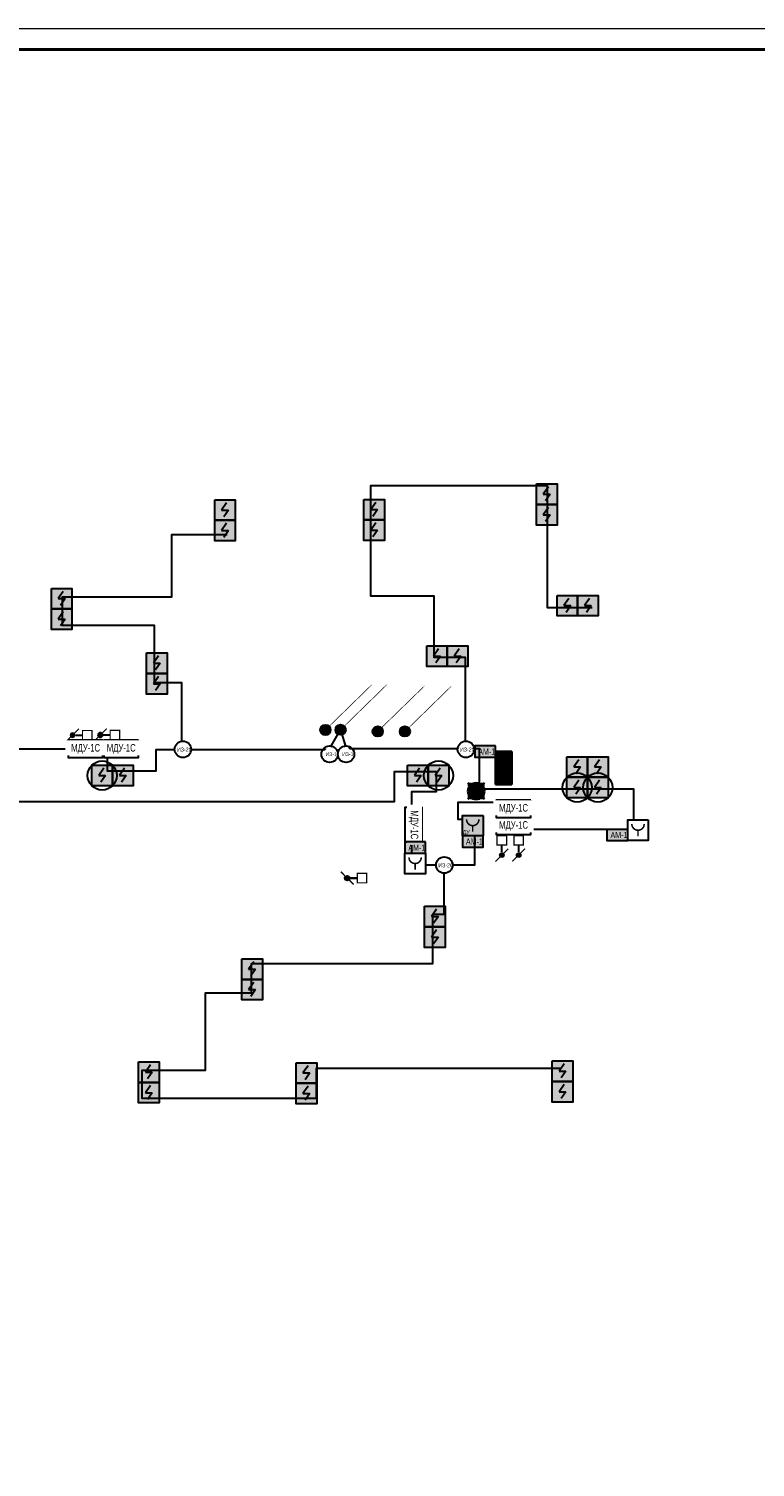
# Model space of a CAD drawing. Header units: millimetres. Extents: x -816133 to 919604, y 87941 to 147341.
# Tile 166 of 256: x 66389 to 84019, y 112398 to 147341. Entities that reach past the tile are written whole.
import ezdxf
from ezdxf.enums import TextEntityAlignment as Align

# ---------------------------------------------------------------- set-up
doc = ezdxf.new("R2010")
doc.units = ezdxf.units.MM
doc.set_wipeout_variables(frame=1)
for name, color, linetype, lineweight in [('_АПС_Оборудование', 1, 'Continuous', 30), ('RC-Извещатели_пожарные', 1, 'Continuous', 30), ('Воздуховоды', 7, 'Continuous', 18), ('ОС', 5, 'Continuous', 25), ('СОУЭ', 1, 'Continuous', 30), ('СС-011-ПОЖ-СИГНАЛИЗАЦИЯ', 1, 'Continuous', 30), ('УГО АПС и АПЗ$0$_АПС_Оборудование', 1, 'Continuous', 30), ('УГО АПС и АПЗ$0$СС-011-ПОЖ-СИГНАЛИЗАЦИЯ', 1, 'Continuous', 30)]:
    doc.layers.add(name, color=color, linetype=linetype, lineweight=lineweight)
for name, color, linetype in [('EI_HATCH_GALV', 7, 'Continuous'), ('АПС', 5, 'Continuous'), ('ССПС', 5, 'Continuous'), ('формат', 250, 'Continuous')]:
    doc.layers.add(name, color=color, linetype=linetype)
doc.layers.add('УГО АПС и АПЗ$0$СС_СОУЭ', color=7, linetype='Continuous', lineweight=35, true_color=0x004961)
doc.styles.add('1111', font='ARIALN.TTF')
doc.styles.add('Arial', font='arial.ttf', dxfattribs={"width": 0.9, "height": 700})
doc.styles.add('Arial Narrow', font='ARIALN.TTF', dxfattribs={"width": 0.9, "height": 600})
doc.styles.add('CP.Text', font='arial.ttf')
doc.styles.add('ISOCPEUR', font='isocpeur.ttf', dxfattribs={"height": 300})
doc.styles.get("Standard").update_dxf_attribs({"font": 'isocpeur.ttf', "width": 0.9})

# ---------------------------------------------------------------- blocks, each defined once
blk = doc.blocks.new('*U1162')
at = {"color": 0, "lineweight": 0}
blk.add_lwpolyline([(-841, 0), (0, 0), (0, 594), (-841, 594)], close=True, dxfattribs=at)
at = {"lineweight": 40}
blk.add_lwpolyline([(-821, 5), (-5, 5), (-5, 589), (-821, 589)], close=True, dxfattribs=at)
at = {"style": 'Arial', "width": 0.9, "flags": 8}
blk.add_attdef('FORMAT', (-36.87, 1.26), '', height=2.8, dxfattribs=at)
blk = doc.blocks.new('*U1156')
at = {"ltscale": 100}
h = blk.add_hatch(color=256, dxfattribs=at)
h.dxf.hatch_style = 1
h.paths.add_polyline_path([(-34.8, 0, 1), (34.8, 0, 1)])
at = {"lineweight": 30}
blk.add_lwpolyline([(312.8, 312.8, 0, 45, 0), (185.6, 185.6, 4.5, 4.5, 0), (24.6, 24.6, 4.5, 4.5, 0)], format="xyseb", dxfattribs=at)
blk.add_circle((0, 0), 34.8, dxfattribs=at)
blk = doc.blocks.new('ИП 212-64 прот.R3')
at = {"layer": 'EI_HATCH_GALV', "lineweight": 30, "true_color": 0xffffff}
h = blk.add_hatch(color=7, dxfattribs=at)
h.dxf.hatch_style = 1
h.paths.add_polyline_path([(-2.5, 2.5), (2.5, 2.5), (2.5, -2.5), (-2.5, -2.5)])
at = {"color": 1, "linetype": 'ByBlock', "lineweight": -2}
for p, q in [((0.4, 1.77), (-0.83, 0)), ((-0.83, 0), (0.83, 0)), ((0.83, 0), (-0.31, -1.64))]:
    blk.add_line(p, q, dxfattribs=at)
at = {"color": 1, "linetype": 'ByBlock', "lineweight": -2, "ltscale": 0.1}
blk.add_lwpolyline([(-2.5, 2.5), (2.5, 2.5), (2.5, -2.5), (-2.5, -2.5)], close=True, dxfattribs=at)
blk = doc.blocks.new('_МДУ')
at = {"color": 1}
blk.add_wipeout([(-350, 175), (350, 175), (350, -175), (-350, -175)], dxfattribs=at)
at = {"layer": 'АПС', "color": 1, "lineweight": 30, "ltscale": 200}
blk.add_lwpolyline([(350, 175), (-350, 175), (-350, -175), (350, -175)], close=True, dxfattribs=at)
at = {"layer": 'АПС', "color": 0, "lineweight": 30, "ltscale": 200, "insert": (3, 0), "char_height": 151, "width": 668.29, "attachment_point": 5, "style": 'Arial Narrow', "bg_fill": 2}
blk.add_mtext('МДУ-1С', dxfattribs=at)
blk = doc.blocks.new('озк_выт')
at = {"layer": 'УГО АПС и АПЗ$0$_АПС_Оборудование', "ltscale": 200}
h = blk.add_hatch(color=5, dxfattribs=at)
h.dxf.hatch_style = 1
h.paths.add_polyline_path([(468756, -41333, 1), (468645, -41333, 1)])
at = {"color": 5, "const_width": 29.5}
blk.add_lwpolyline([(468544, -41177), (468661, -41294)], dxfattribs=at)
at = {"layer": 'УГО АПС и АПЗ$0$_АПС_Оборудование', "color": 5, "lineweight": 35, "ltscale": 200}
blk.add_line((468631, -41333), (468458, -41334), dxfattribs=at)
at = {"layer": 'УГО АПС и АПЗ$0$_АПС_Оборудование', "color": 5, "const_width": 29.5}
blk.add_lwpolyline([(468227, -41449), (468458, -41449), (468458, -41218), (468227, -41218)], close=True, dxfattribs=at)
blk.add_lwpolyline([(468740, -41373), (468857, -41490)], dxfattribs=at)
at = {"layer": 'УГО АПС и АПЗ$0$_АПС_Оборудование', "color": 5}
blk.add_circle((468700, -41333), 55.4, dxfattribs=at)
blk = doc.blocks.new('пд_пр')
at = {"layer": 'Воздуховоды', "true_color": 0x008800}
h = blk.add_hatch(color=96, dxfattribs=at)
h.dxf.hatch_style = 1
h.paths.add_polyline_path([(468765, -40912, 1), (468654, -40912, 1)])
at = {"layer": 'Воздуховоды', "color": 96, "lineweight": 30, "true_color": 0x008800}
blk.add_line((468640, -40912), (468467, -40912), dxfattribs=at)
at = {"layer": 'Воздуховоды', "color": 96, "true_color": 0x008800, "const_width": 29.5}
blk.add_lwpolyline([(468237, -41028), (468468, -41028), (468467, -40797), (468237, -40797)], close=True, dxfattribs=at)
for points in [[(468553, -40755), (468671, -40873)], [(468749, -40951), (468867, -41069)]]:
    blk.add_lwpolyline(points, dxfattribs=at)
at = {"layer": 'Воздуховоды', "color": 96, "true_color": 0x008800}
blk.add_circle((468710, -40912), 55.4, dxfattribs=at)
blk = doc.blocks.new('УГО АПС и АПЗ$0$A$C0ED213A1')
blk.add_wipeout([(-200, 0), (0, -200), (200, 0), (0, 200)])
blk.add_circle((0, 0), 200)
at = {"layer": 'УГО АПС и АПЗ$0$СС-011-ПОЖ-СИГНАЛИЗАЦИЯ', "color": 1, "style": 'Arial Narrow', "width": 0.9}
blk.add_text('ИЗ-2О', height=100, dxfattribs=at).set_placement((-144, -55))
blk = doc.blocks.new('озк_пр')
at = {"layer": 'УГО АПС и АПЗ$0$_АПС_Оборудование', "ltscale": 200}
h = blk.add_hatch(color=1, dxfattribs=at)
h.dxf.hatch_style = 1
h.paths.add_polyline_path([(468761, -41723, 1), (468650, -41723, 1)])
at = {"color": 1, "const_width": 29.5}
blk.add_lwpolyline([(468549, -41567), (468666, -41684)], dxfattribs=at)
at = {"layer": 'УГО АПС и АПЗ$0$_АПС_Оборудование', "color": 1, "lineweight": 35, "ltscale": 200}
blk.add_line((468636, -41723), (468463, -41723), dxfattribs=at)
at = {"layer": 'УГО АПС и АПЗ$0$_АПС_Оборудование', "color": 1, "const_width": 29.5}
blk.add_lwpolyline([(468233, -41839), (468463, -41839), (468463, -41608), (468232, -41608)], close=True, dxfattribs=at)
blk.add_lwpolyline([(468745, -41762), (468862, -41880)], dxfattribs=at)
at = {"layer": 'УГО АПС и АПЗ$0$_АПС_Оборудование', "color": 1}
blk.add_circle((468706, -41723), 55.4, dxfattribs=at)
blk = doc.blocks.new('пд_выт')
at = {"layer": 'Воздуховоды', "true_color": 0xcd6928}
h = blk.add_hatch(color=32, dxfattribs=at)
h.dxf.hatch_style = 1
h.paths.add_polyline_path([(468770, -40558, 1), (468659, -40558, 1)])
at = {"layer": 'Воздуховоды', "color": 32, "lineweight": 30, "true_color": 0xcd6928}
blk.add_line((468645, -40558), (468472, -40558), dxfattribs=at)
at = {"layer": 'Воздуховоды', "color": 32, "true_color": 0xcd6928, "const_width": 29.5}
blk.add_lwpolyline([(468242, -40674), (468472, -40673), (468472, -40443), (468241, -40443)], close=True, dxfattribs=at)
for points in [[(468558, -40401), (468675, -40519)], [(468754, -40597), (468871, -40714)]]:
    blk.add_lwpolyline(points, dxfattribs=at)
at = {"layer": 'Воздуховоды', "color": 32, "true_color": 0xcd6928}
blk.add_circle((468715, -40558), 55.4, dxfattribs=at)
blk = doc.blocks.new('АМ-1')
at = {"lineweight": 40, "ltscale": 2, "true_color": 0xffffff}
h = blk.add_hatch(color=7, dxfattribs=at)
h.dxf.hatch_style = 1
h.paths.add_polyline_path([(2, 136), (506, 136), (506, 408), (2, 408)])
at = {"layer": 'ОС', "color": 1, "lineweight": 30}
blk.add_lwpolyline([(506, 408), (2, 408), (2, 136), (506, 136)], close=True, dxfattribs=at)
at = {"layer": 'ССПС', "color": 1, "lineweight": -2, "ltscale": 1000, "style": '1111', "width": 0.8}
blk.add_text('АМ-1', height=151, dxfattribs=at).set_placement((87, 194))
blk = doc.blocks.new('RC-UGO-IRA-01')
blk.add_wipeout([(2.5, 2.5), (2.5, -2.5), (-2.5, -2.5), (-2.5, 2.5)]).dxf.layer = 'RC-Извещатели_пожарные'
blk.add_wipeout([(-2.5, -2.5), (-2.5, 2.5), (2.5, 2.5), (2.5, -2.5)]).dxf.layer = 'RC-Извещатели_пожарные'
at = {"layer": 'RC-Извещатели_пожарные', "ltscale": 30}
blk.add_lwpolyline([(2.5, 2.5), (2.5, -2.5), (-2.5, -2.5), (-2.5, 2.5)], close=True, dxfattribs=at)
at = {"layer": 'RC-Извещатели_пожарные', "ltscale": 30, "const_width": 0.375}
blk.add_lwpolyline([(-1.5, 1.5, 1), (1.5, 1.5, 1)], format="xyb", dxfattribs=at)
blk.add_lwpolyline([(0, 0), (0, -1.5)], dxfattribs=at)
at = {"layer": 'RC-Извещатели_пожарные'}
blk.add_attdef('PSTN', text='', height=1.5, dxfattribs=at).set_placement((2.5, 2.5), align=Align.BOTTOM_CENTER)
blk = doc.blocks.new('УГО АПС и АПЗ$0$точка сбора')
h = blk.add_hatch(color=255)
h.dxf.hatch_style = 1
h.paths.add_polyline_path([(0, 0), (-88, 88, 0.198912), (-125, 0, 0.198912), (-88, -88)])
h.paths.add_polyline_path([(125, 0, 0.198912), (88, 88), (0, 0), (88, -88, 0.198912)])
h = blk.add_hatch(color=2)
h.dxf.hatch_style = 1
h.paths.add_polyline_path([(88, -88), (0, 0), (-88, -88, 0.414214)])
h.paths.add_polyline_path([(88, 88, 0.414214), (-88, 88), (0, 0)])
at = {"layer": 'УГО АПС и АПЗ$0$СС_СОУЭ', "color": 1}
for p, q in [((-88, 88), (-125, 125)), ((-88, 88), (-125, 88)), ((-88, 88), (-88, 125)), ((88, 88), (125, 125)), ((88, 88), (88, 125)), ((88, 88), (125, 88)), ((-88, -88), (-125, -125)), ((-88, -88), (-125, -88)), ((-88, -88), (-88, -125)), ((88, -88), (125, -125)), ((88, -88), (88, -125)), ((88, -88), (125, -88))]:
    blk.add_line(p, q, dxfattribs=at)
for points in [[(-88, 88), (88, -88)], [(-88, -88), (88, 88)]]:
    blk.add_lwpolyline(points, dxfattribs=at)
blk.add_circle((0, 0), 125, dxfattribs=at)
blk = doc.blocks.new('УГО АПС и АПЗ$0$A$C7da512b9')
at = {"true_color": 0xffffff}
h = blk.add_hatch(color=7, dxfattribs=at)
h.dxf.hatch_style = 1
h.paths.add_polyline_path([(0, 199.9872), (-399.9744, 199.9872), (-399.9744, -199.9872), (0, -199.9872)])
at = {"lineweight": 35, "true_color": 0x0a0aff}
for points in [[(0, 74.9952), (0, 199.9872), (-399.9744, 199.9872), (-399.9744, 74.9952)], [(-399.9744, -74.9952), (-399.9744, -199.9872), (0, -199.9872), (0, -74.9952)]]:
    blk.add_hatch(color=5, dxfattribs=at).paths.add_polyline_path(points)
at = {"color": 5, "lineweight": 35, "true_color": 0x0a0aff}
for p, q in [((-399.9744, 199.9872), (-399.9744, -199.9872)), ((0, 199.9872), (-399.9744, 199.9872)), ((0, -199.9872), (0, 199.9872)), ((-399.9744, -199.9872), (0, -199.9872))]:
    blk.add_line(p, q, dxfattribs=at)
blk = doc.blocks.new('*U1208')
at = {"layer": 'EI_HATCH_GALV', "lineweight": 30, "true_color": 0xffffff}
h = blk.add_hatch(color=7, dxfattribs=at)
h.dxf.hatch_style = 1
h.paths.add_polyline_path([(-2.5, 2.5), (2.5, 2.5), (2.5, -2.5), (-2.5, -2.5)])
at = {"color": 1, "linetype": 'ByBlock', "lineweight": -2}
for p, q in [((0.4, 1.77), (-0.83, 0)), ((-0.83, 0), (0.83, 0)), ((0.83, 0), (-0.31, -1.64))]:
    blk.add_line(p, q, dxfattribs=at)
at = {"color": 1, "linetype": 'ByBlock', "lineweight": -2, "ltscale": 0.1}
blk.add_lwpolyline([(-2.5, 2.5), (2.5, 2.5), (2.5, -2.5), (-2.5, -2.5)], close=True, dxfattribs=at)
at = {"layer": 'RC-Извещатели_пожарные'}
blk.add_circle((0, 0), 3.54, dxfattribs=at)
at = {"layer": 'RC-Извещатели_пожарные', "style": 'ISOCPEUR'}
blk.add_attdef('PSTN', text='', height=2.5, dxfattribs=at).set_placement((5.33, 2.66), align=Align.BOTTOM_CENTER)
blk = doc.blocks.new('УДП')
at = {"color": 30}
blk.add_wipeout([(324223, -148669), (324222, -149169), (323722, -149169), (323723, -148669)], dxfattribs=at).dxf.layer = 'RC-Извещатели_пожарные'
blk.add_wipeout([(323722, -149169), (323723, -148669), (324223, -148669), (324222, -149169)], dxfattribs=at).dxf.layer = 'RC-Извещатели_пожарные'
at = {"layer": 'EI_HATCH_GALV', "lineweight": 30, "true_color": 0xffffff}
h = blk.add_hatch(color=7, dxfattribs=at)
h.dxf.hatch_style = 1
h.paths.add_polyline_path([(324223, -148669), (324222, -149169), (323722, -149169), (323723, -148669)])
at = {"layer": 'RC-Извещатели_пожарные', "color": 30, "ltscale": 30}
blk.add_lwpolyline([(324223, -148669), (324222, -149169), (323722, -149169), (323723, -148669)], close=True, dxfattribs=at)
at = {"layer": 'RC-Извещатели_пожарные', "color": 30, "ltscale": 30, "const_width": 37.5}
blk.add_lwpolyline([(323823, -148769, 1), (324123, -148769, 1)], format="xyb", dxfattribs=at)
blk.add_lwpolyline([(323972, -148919), (323972, -149069)], dxfattribs=at)
at = {"color": 30, "lineweight": 30, "style": 'Arial Narrow', "width": 0.9}
blk.add_text('ДУ', height=100, dxfattribs=at).set_placement((323814, -149078), align=Align.MIDDLE_CENTER)
blk = doc.blocks.new('авфывыа')
at = {"lineweight": 40, "ltscale": 2, "true_color": 0xffffff}
h = blk.add_hatch(color=7, dxfattribs=at)
h.dxf.hatch_style = 1
h.paths.add_polyline_path([(287340, 199930), (287843, 199930), (287843, 200202), (287340, 200202)])
at = {"layer": 'ОС', "color": 1, "lineweight": 30}
blk.add_lwpolyline([(287843, 200202), (287340, 200202), (287340, 199930), (287843, 199930)], close=True, dxfattribs=at)
at = {"layer": 'ССПС', "color": 1, "lineweight": -2, "ltscale": 1000, "style": '1111', "width": 0.8}
blk.add_text('АМ-1', height=151, dxfattribs=at).set_placement((287425, 199988))
blk = doc.blocks.new('ИЗ-1')
blk.add_wipeout([(469979, -66893), (470179, -67093), (470379, -66893), (470179, -66693)])
blk.add_circle((470179, -66893), 200)
at = {"layer": 'УГО АПС и АПЗ$0$СС-011-ПОЖ-СИГНАЛИЗАЦИЯ', "color": 1, "style": 'CP.Text', "width": 0.8}
blk.add_text('ИЗ-1', height=90, dxfattribs=at).set_placement((470079, -66939))

msp = doc.modelspace()

# ---------------------------------------------------------------- linework, layer by layer
at = {"layer": 'СС-011-ПОЖ-СИГНАЛИЗАЦИЯ', "ltscale": 100}
for points in [[(76991, 130047), (76991, 132066), (76229, 132066), (76229, 133557), (74687, 133557), (74687, 136245), (78971, 136245), (78971, 133279), (80066, 133279)], [(70101, 130043), (70101, 131452), (69442, 131452), (69442, 132843), (67209, 132843), (67209, 133538), (69863, 133538), (69863, 135057), (71200, 135057)], [(76460, 126817), (76460, 125827), (76186, 125827), (76186, 124623), (71784, 124623), (71784, 123917), (70666, 123917), (70666, 122036), (69136, 122036), (69136, 121360), (73372, 121360), (73372, 122095), (79315, 122095)]]:
    msp.add_lwpolyline(points, dxfattribs=at)
at = {"layer": 'СС-011-ПОЖ-СИГНАЛИЗАЦИЯ'}
for points in [[(73956, 130312), (74091, 129856), (77320, 129856), (77320, 128881), (81065, 128881), (81065, 128646), (81065, 128646), (81065, 127894), (78438, 127894), (78438, 128270), (78288, 128270), (78288, 127974), (77996, 127974), (77996, 128542), (76803, 128542), (76803, 128137), (77209, 128137), (77209, 127027), (75689, 127027), (75689, 128813), (76281, 128813), (76281, 129290), (75255, 129290), (75255, 128563), (62765, 128563)], [(63042, 129847), (68295, 129847), (68295, 129319), (69480, 129319), (69480, 129833), (73683, 129833), (73956, 130312)]]:
    msp.add_lwpolyline(points, dxfattribs=at)

# ---------------------------------------------------------------- block references
at = {"xscale": 3.600000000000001, "yscale": 3.600000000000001, "zscale": 3.600000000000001, "rotation": 359.2880171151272}
for p in [(73589, 130309), (73956, 130312), (74857, 130271), (75517, 130271)]:
    msp.add_blockref('*U1156', p, dxfattribs=at)
msp.add_blockref('АМ-1', (76911, 127327))
at = {"layer": 'RC-Извещатели_пожарные', "xscale": 100, "yscale": 100, "zscale": 100}
for p in [(79699, 128909), (80199, 128909)]:
    msp.add_blockref('*U1208', p, dxfattribs=at)
at = {"layer": 'СОУЭ', "color": 6, "xscale": 100, "yscale": 100, "zscale": 100}
for p in [(78960, 136035), (71151, 135651), (74773, 135660), (78960, 135535), (71151, 135151), (74773, 135160), (67187, 133498), (79459, 133328), (79959, 133328), (67187, 132998), (69496, 131929), (76296, 132099), (76796, 132099), (69496, 131429), (79699, 129409), (80199, 129409), (68670, 129202), (75833, 129202), (76246, 125776), (76246, 125276), (71808, 124500), (71808, 124000), (69304, 121997), (73126, 121975), (79344, 122019), (69304, 121497), (73126, 121475), (79344, 121519)]:
    msp.add_blockref('ИП 212-64 прот.R3', p, dxfattribs=at)
at = {"layer": 'СС-011-ПОЖ-СИГНАЛИЗАЦИЯ', "lineweight": 30, "xscale": -1}
msp.add_blockref('пд_пр', (536161, 171092), dxfattribs=at)
at = {"layer": 'СС-011-ПОЖ-СИГНАЛИЗАЦИЯ', "lineweight": 30, "rotation": 180}
msp.add_blockref('озк_пр', (542824, 84986), dxfattribs=at)
at = {"layer": 'УГО АПС и АПЗ$0$_АПС_Оборудование', "rotation": 270}
for p in [(77915, 129387), (77915, 128987)]:
    msp.add_blockref('УГО АПС и АПЗ$0$A$C7da512b9', p, dxfattribs=at)
at = {"layer": 'УГО АПС и АПЗ$0$_АПС_Оборудование', "xscale": 1.6, "yscale": 1.6, "zscale": 1.6, "rotation": 270}
msp.add_blockref('УГО АПС и АПЗ$0$точка сбора', (77248, 128823, 0), dxfattribs=at)
at = {"layer": 'формат', "xscale": 100, "yscale": 100, "zscale": 100}
msp.add_blockref('*U1162', (108967, 87941), dxfattribs=at)

# ---------------------------------------------------------------- next in the draw order: block references
at = {"layer": '_АПС_Оборудование', "color": 0, "lineweight": 30, "xscale": 1.2, "yscale": 1.2, "zscale": 1.2}
for p in [(68629, 129848), (78151, 127975)]:
    msp.add_blockref('_МДУ', p, dxfattribs=at)
at = {"layer": '_АПС_Оборудование', "color": 0, "lineweight": 30, "xscale": 1.2, "yscale": 1.2, "zscale": 1.2, "rotation": 270}
msp.add_blockref('_МДУ', (75725, 128007), dxfattribs=at)
at = {"layer": 'RC-Извещатели_пожарные', "lineweight": 30}
msp.add_blockref('ИЗ-1', (-396489, 196612), dxfattribs=at)
at = {"layer": 'RC-Извещатели_пожарные', "rotation": 359.9525678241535}
for p, xscale, yscale, zscale in [((81175, 127872), 99.99999999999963, 99.99999999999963, 99.99999999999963), ((75765, 127064), 99.99999999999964, 99.99999999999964, 99.99999999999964)]:
    msp.add_blockref('RC-UGO-IRA-01', p, dxfattribs=dict(at, xscale=xscale, yscale=yscale, zscale=zscale))
at = {"layer": 'СС-011-ПОЖ-СИГНАЛИЗАЦИЯ', "lineweight": 30}
msp.add_blockref('УДП', (-246809, 276903), dxfattribs=at)
at = {"layer": 'УГО АПС и АПЗ$0$_АПС_Оборудование'}
for p in [(70128, 129836), (76997, 129836), (76473, 127026)]:
    msp.add_blockref('УГО АПС и АПЗ$0$A$C0ED213A1', p, dxfattribs=at)

# ---------------------------------------------------------------- next in the draw order: block references
at = {"color": 6}
for p in [(-210128, -70280), (-206918, -72308), (-211825, -72615)]:
    msp.add_blockref('авфывыа', p, dxfattribs=at)
at = {"layer": '_АПС_Оборудование', "color": 0, "lineweight": 30, "xscale": 1.2, "yscale": 1.2, "zscale": 1.2}
msp.add_blockref('_МДУ', (78151, 128390), dxfattribs=at)
at = {"layer": 'RC-Извещатели_пожарные', "lineweight": 30}
msp.add_blockref('ИЗ-1', (-396089, 196612), dxfattribs=at)
at = {"layer": 'RC-Извещатели_пожарные', "xscale": 100, "yscale": 100, "zscale": 100}
msp.add_blockref('*U1208', (76332, 129202), dxfattribs=at)
at = {"layer": 'СС-011-ПОЖ-СИГНАЛИЗАЦИЯ', "lineweight": 30, "xscale": -1}
msp.add_blockref('озк_выт', (536823, 171519), dxfattribs=at)
at = {"layer": 'СС-011-ПОЖ-СИГНАЛИЗАЦИЯ', "lineweight": 30, "rotation": 270}
for p in [(118428, 595983), (118837, 595983)]:
    msp.add_blockref('пд_выт', p, dxfattribs=at)

# ---------------------------------------------------------------- next in the draw order: block references
at = {"layer": '_АПС_Оборудование', "color": 0, "lineweight": 30, "xscale": 1.2, "yscale": 1.2, "zscale": 1.2}
msp.add_blockref('_МДУ', (67765, 129848), dxfattribs=at)

# ---------------------------------------------------------------- next in the draw order: block references
at = {"layer": 'RC-Извещатели_пожарные', "xscale": 100, "yscale": 100, "zscale": 100}
msp.add_blockref('*U1208', (68170, 129202), dxfattribs=at)

doc.saveas('drawing.dxf')
